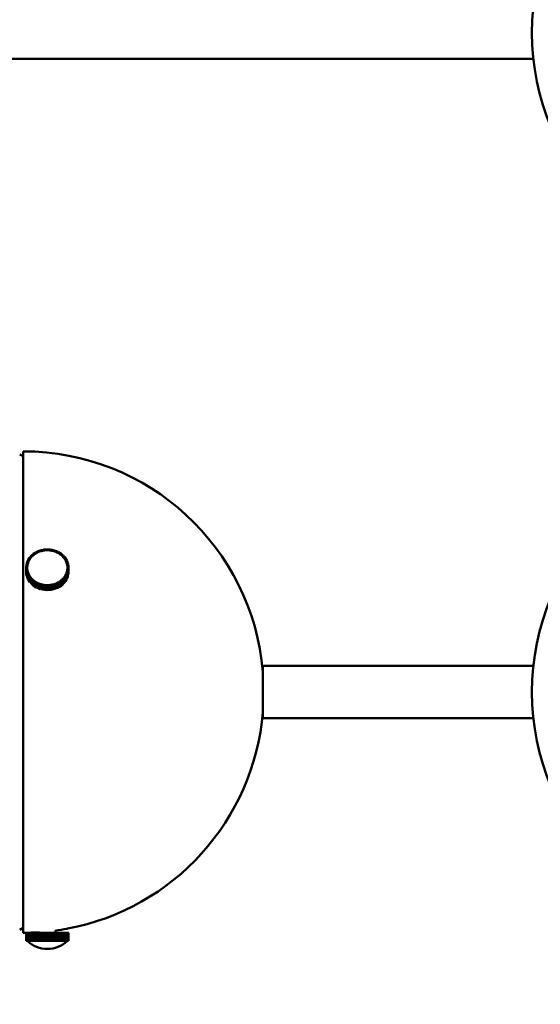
# Model space of a CAD drawing. Header units: millimetres. Extents: x 673 to 4813, y 821 to 3468.
# Tile 17 of 29: x 3113 to 3243, y 1412 to 1657. Entities that reach past the tile are written whole.
import ezdxf

# ---------------------------------------------------------------- set-up
doc = ezdxf.new("R2010")
doc.units = ezdxf.units.MM
doc.header["$LTSCALE"] = 18
doc.layers.add('Widoczne (ISO)', color=7, linetype='Continuous', lineweight=50)
doc.layers.add('Wymiar (ISO)', color=7, linetype='Continuous', lineweight=18)
doc.styles.add('Tekst notatki (ISO)', font='tahoma.ttf')
doc.dimstyles.new('Domyślne (ISO)', dxfattribs={"dimscale": 18, "dimtxt": 3, "dimasz": 3, "dimexe": 3.175, "dimexo": 0, "dimgap": 0.762, "dimtad": 1, "dimdec": 1, "dimlfac": 0.03937, "dimrnd": 1e-08, "dimzin": 0, "dimdsep": 46, "dimtxsty": 'Tekst notatki (ISO)', "dimblk": 'Filled-1', "dimcen": 0.09, "dimdle": 10, "dimse1": 1, "dimse2": 1, "dimclrd": 256, "dimclre": 256, "dimclrt": 256, "dimadec": 0, "dimazin": 0, "dimtfac": 0.666667, "dimtmove": 0, "dimatfit": 3, "dimfxl": 1, "dimtolj": 1, "dimlwd": 15, "dimlwe": 15, "dimarcsym": 0})

# ---------------------------------------------------------------- blocks, each defined once
blk = doc.blocks.new('Filled-1')
at = {"color": 0}
for p, q in [((0, 0), (-1, 0.25)), ((-1, 0.25), (-1, -0.25)), ((-1, 0), (0, 0)), ((-1, -0.25), (0, 0))]:
    blk.add_line(p, q, dxfattribs=at)
at = {"color": 0, "flags": 128}
blk.add_lwpolyline([(-1, -0.25), (0, 0), (-1, 0.25), (-1, -0.25)], dxfattribs=at)
at = {"color": 0}
blk.add_solid([(-1, -0.25), (0, 0), (-1, 0.25), (-1, -0.25)], dxfattribs=at)
blk = doc.blocks.new('*D14')
at = {"layer": 'Defpoints', "color": 0, "transparency": 16777216}
for p in [(2942.54, 1653.65), (4438.4, 1653.65), (2942.54, 910.98)]:
    blk.add_point(p, dxfattribs=at)
at = {"layer": 'Wymiar (ISO)', "lineweight": 15, "transparency": 16777216}
blk.add_line((4384.4, 910.98), (2996.54, 910.98), dxfattribs=at)
at = {"layer": 'Wymiar (ISO)', "lineweight": 15, "transparency": 16777216, "xscale": 54, "yscale": 54, "zscale": 54, "rotation": 180}
blk.add_blockref('Filled-1', (2942.54, 910.98), dxfattribs=at)
at = {"layer": 'Wymiar (ISO)', "lineweight": 15, "transparency": 16777216, "xscale": 54, "yscale": 54, "zscale": 54}
blk.add_blockref('Filled-1', (4438.4, 910.98), dxfattribs=at)
at = {"layer": 'Wymiar (ISO)', "lineweight": 18, "transparency": 16777216, "insert": (3541.82, 1072.14), "char_height": 54, "attachment_point": 1, "style": 'Tekst notatki (ISO)'}
blk.add_mtext('\\A1;58.9\\P1496 mm', dxfattribs=at)

msp = doc.modelspace()

# ---------------------------------------------------------------- linework, layer by layer
at = {"layer": 'Widoczne (ISO)'}
for p, q in [((3072.08, 1647.15), (3240.82, 1647.15)), ((3114.1, 1549.75), (3114.1, 1430.25)), ((3114.1, 1548.56), (3113.23, 1549.01)), ((3118.09, 1525.08), (3118.56, 1525.23)), ((3118.65, 1525.02), (3118.56, 1525.23)), ((3118.61, 1525.24), (3119.1, 1525.34)), ((3118.67, 1525.03), (3118.61, 1525.24)), ((3118.61, 1525.11), (3118.61, 1525.24)), ((3118.91, 1525.08), (3119.16, 1525.13)), ((3119.16, 1525.13), (3119.1, 1525.34)), ((3119.15, 1525.35), (3119.64, 1525.41)), ((3119.18, 1525.13), (3119.15, 1525.35)), ((3119.15, 1525.17), (3119.15, 1525.35)), ((3119.16, 1525.13), (3119.16, 1525.13)), ((3119.18, 1525.13), (3119.43, 1525.16)), ((3119.18, 1525.13), (3119.18, 1525.13)), ((3119.43, 1525.16), (3119.67, 1525.19)), ((3119.67, 1525.19), (3119.64, 1525.41)), ((3119.67, 1525.19), (3119.67, 1525.19)), ((3119.69, 1525.41), (3120.19, 1525.42)), ((3119.7, 1525.19), (3119.69, 1525.41)), ((3119.69, 1525.19), (3119.69, 1525.41)), ((3119.7, 1525.19), (3119.95, 1525.2)), ((3119.7, 1525.19), (3119.7, 1525.19)), ((3119.95, 1525.2), (3120.2, 1525.21)), ((3120.2, 1525.21), (3120.19, 1525.42)), ((3120.2, 1525.21), (3120.2, 1525.2)), ((3120.22, 1525.21), (3120.24, 1525.42)), ((3120.22, 1525.21), (3120.47, 1525.19)), ((3120.22, 1525.2), (3120.22, 1525.21)), ((3120.24, 1525.42), (3120.74, 1525.39)), ((3120.47, 1525.19), (3120.72, 1525.18)), ((3120.72, 1525.18), (3120.74, 1525.39)), ((3120.72, 1525.18), (3120.72, 1525.17)), ((3120.74, 1525.17), (3120.79, 1525.39)), ((3120.74, 1525.39), (3120.74, 1525.17)), ((3120.74, 1525.17), (3120.99, 1525.13)), ((3120.74, 1525.17), (3120.74, 1525.17)), ((3120.79, 1525.39), (3121.28, 1525.31)), ((3120.99, 1525.13), (3121.24, 1525.1)), ((3121.24, 1525.1), (3121.28, 1525.31)), ((3121.26, 1525.09), (3121.33, 1525.3)), ((3121.28, 1525.31), (3121.28, 1525.15)), ((3121.33, 1525.3), (3121.81, 1525.18)), ((3121.74, 1524.97), (3121.81, 1525.18)), ((3121.76, 1524.96), (3121.86, 1525.16)), ((3121.81, 1525.18), (3121.81, 1525.06)), ((3121.86, 1525.16), (3122.32, 1525)), ((3115.15, 1522.39), (3115.34, 1522.79)), ((3115.57, 1522.71), (3115.34, 1522.79)), ((3115.36, 1522.83), (3115.6, 1523.21)), ((3115.58, 1522.73), (3115.36, 1522.83)), ((3115.36, 1522.79), (3115.36, 1522.83)), ((3115.47, 1522.51), (3115.57, 1522.71)), ((3115.57, 1522.71), (3115.57, 1522.7)), ((3115.58, 1522.73), (3115.7, 1522.92)), ((3115.58, 1522.72), (3115.58, 1522.73)), ((3115.82, 1523.11), (3115.6, 1523.21)), ((3115.62, 1523.25), (3115.9, 1523.61)), ((3115.83, 1523.13), (3115.62, 1523.25)), ((3115.62, 1523.2), (3115.62, 1523.25)), ((3115.7, 1522.92), (3115.82, 1523.11)), ((3115.82, 1523.11), (3115.82, 1523.1)), ((3115.83, 1523.13), (3115.97, 1523.31)), ((3115.83, 1523.12), (3115.83, 1523.13)), ((3116.11, 1523.49), (3115.9, 1523.61)), ((3115.93, 1523.64), (3116.26, 1523.98)), ((3116.12, 1523.5), (3115.93, 1523.64)), ((3115.93, 1523.59), (3115.93, 1523.64)), ((3115.97, 1523.31), (3116.11, 1523.49)), ((3116.11, 1523.49), (3116.11, 1523.48)), ((3116.12, 1523.5), (3116.29, 1523.67)), ((3116.12, 1523.5), (3116.12, 1523.5)), ((3116.45, 1523.84), (3116.26, 1523.98)), ((3116.29, 1524.01), (3116.65, 1524.31)), ((3116.46, 1523.85), (3116.29, 1524.01)), ((3116.29, 1523.95), (3116.29, 1524.01)), ((3116.29, 1523.67), (3116.45, 1523.84)), ((3116.45, 1523.84), (3116.45, 1523.83)), ((3116.46, 1523.85), (3116.64, 1524)), ((3116.46, 1523.84), (3116.46, 1523.85)), ((3116.64, 1524), (3116.82, 1524.15)), ((3116.82, 1524.15), (3116.65, 1524.31)), ((3116.69, 1524.33), (3117.08, 1524.6)), ((3116.84, 1524.16), (3116.69, 1524.33)), ((3116.69, 1524.27), (3116.69, 1524.33)), ((3116.82, 1524.15), (3116.82, 1524.14)), ((3116.84, 1524.16), (3117.04, 1524.3)), ((3116.84, 1524.16), (3116.84, 1524.16)), ((3117.04, 1524.3), (3117.24, 1524.43)), ((3117.24, 1524.43), (3117.08, 1524.6)), ((3117.13, 1524.62), (3117.55, 1524.85)), ((3117.26, 1524.44), (3117.13, 1524.62)), ((3117.13, 1524.55), (3117.13, 1524.62)), ((3117.24, 1524.43), (3117.24, 1524.42)), ((3117.26, 1524.44), (3117.47, 1524.55)), ((3117.26, 1524.43), (3117.26, 1524.44)), ((3117.47, 1524.55), (3117.68, 1524.67)), ((3117.68, 1524.67), (3117.55, 1524.85)), ((3117.6, 1524.87), (3118.05, 1525.06)), ((3117.7, 1524.68), (3117.6, 1524.87)), ((3117.6, 1524.79), (3117.6, 1524.87)), ((3117.68, 1524.67), (3117.68, 1524.66)), ((3117.7, 1524.68), (3117.93, 1524.77)), ((3117.7, 1524.67), (3117.7, 1524.68)), ((3117.93, 1524.77), (3118.15, 1524.87)), ((3118.15, 1524.87), (3118.05, 1525.06)), ((3118.18, 1524.88), (3118.09, 1525.08)), ((3118.09, 1524.98), (3118.09, 1525.08)), ((3118.15, 1524.87), (3118.15, 1524.86)), ((3118.18, 1524.88), (3118.41, 1524.95)), ((3118.18, 1524.87), (3118.18, 1524.88)), ((3118.41, 1524.95), (3118.65, 1525.02)), ((3118.65, 1525.02), (3118.65, 1525.02)), ((3118.67, 1525.03), (3118.91, 1525.08)), ((3118.67, 1525.02), (3118.67, 1525.03)), ((3121.24, 1525.1), (3121.24, 1525.09)), ((3121.26, 1525.09), (3121.5, 1525.03)), ((3121.26, 1525.09), (3121.26, 1525.09)), ((3121.5, 1525.03), (3121.74, 1524.97)), ((3121.74, 1524.97), (3121.74, 1524.96)), ((3121.76, 1524.96), (3121.99, 1524.88)), ((3121.76, 1524.96), (3121.76, 1524.96)), ((3121.99, 1524.88), (3122.23, 1524.8)), ((3122.23, 1524.8), (3122.32, 1525)), ((3122.23, 1524.8), (3122.23, 1524.79)), ((3122.25, 1524.79), (3122.37, 1524.98)), ((3122.25, 1524.79), (3122.47, 1524.69)), ((3122.25, 1524.78), (3122.25, 1524.79)), ((3122.32, 1525), (3122.32, 1524.91)), ((3122.37, 1524.98), (3122.81, 1524.78)), ((3122.47, 1524.69), (3122.69, 1524.59)), ((3122.69, 1524.59), (3122.81, 1524.78)), ((3122.69, 1524.59), (3122.69, 1524.58)), ((3122.71, 1524.58), (3122.85, 1524.75)), ((3122.71, 1524.58), (3122.92, 1524.45)), ((3122.71, 1524.57), (3122.71, 1524.58)), ((3122.81, 1524.78), (3122.81, 1524.7)), ((3122.85, 1524.75), (3123.26, 1524.51)), ((3122.92, 1524.45), (3123.12, 1524.33)), ((3123.12, 1524.33), (3123.26, 1524.51)), ((3123.12, 1524.33), (3123.12, 1524.32)), ((3123.14, 1524.32), (3123.3, 1524.48)), ((3123.14, 1524.32), (3123.33, 1524.18)), ((3123.14, 1524.31), (3123.14, 1524.32)), ((3123.26, 1524.51), (3123.26, 1524.44)), ((3123.3, 1524.48), (3123.68, 1524.2)), ((3123.33, 1524.18), (3123.52, 1524.04)), ((3123.52, 1524.04), (3123.68, 1524.2)), ((3123.52, 1524.04), (3123.52, 1524.03)), ((3123.54, 1524.03), (3123.72, 1524.17)), ((3123.54, 1524.03), (3123.71, 1523.87)), ((3123.54, 1524.02), (3123.54, 1524.03)), ((3123.68, 1524.2), (3123.68, 1524.14)), ((3123.71, 1523.87), (3123.89, 1523.71)), ((3123.72, 1524.17), (3124.07, 1523.86)), ((3123.89, 1523.71), (3124.07, 1523.86)), ((3123.89, 1523.71), (3123.89, 1523.7)), ((3123.9, 1523.7), (3124.1, 1523.83)), ((3123.9, 1523.7), (3124.06, 1523.53)), ((3123.9, 1523.69), (3123.9, 1523.7)), ((3124.06, 1523.53), (3124.21, 1523.35)), ((3124.07, 1523.86), (3124.07, 1523.81)), ((3124.1, 1523.83), (3124.41, 1523.49)), ((3124.21, 1523.35), (3124.41, 1523.49)), ((3124.21, 1523.35), (3124.21, 1523.35)), ((3124.22, 1523.34), (3124.43, 1523.45)), ((3124.22, 1523.34), (3124.35, 1523.15)), ((3124.22, 1523.33), (3124.22, 1523.34)), ((3124.35, 1523.15), (3124.49, 1522.97)), ((3124.41, 1523.49), (3124.41, 1523.44)), ((3124.43, 1523.45), (3124.7, 1523.08)), ((3124.49, 1522.97), (3124.7, 1523.08)), ((3124.49, 1522.97), (3124.49, 1522.96)), ((3124.5, 1522.95), (3124.72, 1523.05)), ((3124.5, 1522.95), (3124.61, 1522.76)), ((3124.5, 1522.94), (3124.5, 1522.95)), ((3124.61, 1522.76), (3124.71, 1522.56)), ((3124.7, 1523.08), (3124.7, 1523.03)), ((3124.72, 1523.05), (3124.94, 1522.66)), ((3114.85, 1520.99), (3114.89, 1521.42)), ((3115.1, 1520.98), (3114.85, 1520.99)), ((3114.85, 1520.95), (3114.85, 1520.99)), ((3115.1, 1520.96), (3114.85, 1520.95)), ((3114.85, 1520.95), (3114.85, 1519.95)), ((3114.86, 1520.52), (3114.85, 1520.95)), ((3115.11, 1520.52), (3114.86, 1520.52)), ((3114.86, 1519.52), (3114.86, 1520.52)), ((3115.12, 1520.5), (3114.87, 1520.47)), ((3114.87, 1520.47), (3114.87, 1519.47)), ((3114.93, 1520.04), (3114.87, 1520.47)), ((3114.89, 1521.47), (3114.98, 1521.89)), ((3115.14, 1521.43), (3114.89, 1521.47)), ((3114.89, 1521.42), (3114.89, 1521.47)), ((3115.13, 1521.41), (3114.89, 1521.42)), ((3115.23, 1521.86), (3114.98, 1521.89)), ((3114.99, 1521.94), (3115.13, 1522.35)), ((3115.23, 1521.88), (3114.99, 1521.94)), ((3114.99, 1521.89), (3114.99, 1521.94)), ((3115.1, 1520.98), (3115.12, 1521.19)), ((3115.1, 1520.94), (3115.1, 1520.98)), ((3115.11, 1520.74), (3115.1, 1520.96)), ((3115.1, 1520.87), (3115.1, 1520.81)), ((3115.11, 1520.52), (3115.11, 1520.74)), ((3115.11, 1520.5), (3115.11, 1520.52)), ((3115.12, 1521.19), (3115.13, 1521.41)), ((3115.15, 1520.29), (3115.12, 1520.5)), ((3115.37, 1522.29), (3115.13, 1522.35)), ((3115.13, 1521.41), (3115.13, 1521.36)), ((3115.14, 1521.43), (3115.18, 1521.64)), ((3115.14, 1521.39), (3115.14, 1521.43)), ((3115.38, 1522.31), (3115.15, 1522.39)), ((3115.15, 1522.35), (3115.15, 1522.39)), ((3115.18, 1520.07), (3115.15, 1520.29)), ((3115.18, 1521.64), (3115.23, 1521.86)), ((3115.23, 1521.88), (3115.3, 1522.08)), ((3115.23, 1521.85), (3115.23, 1521.88)), ((3115.23, 1521.86), (3115.23, 1521.83)), ((3115.3, 1522.08), (3115.37, 1522.29)), ((3115.37, 1522.29), (3115.37, 1522.27)), ((3115.38, 1522.31), (3115.47, 1522.51)), ((3115.38, 1522.29), (3115.38, 1522.31)), ((3124.71, 1522.56), (3124.94, 1522.66)), ((3124.71, 1522.56), (3124.71, 1522.55)), ((3124.72, 1522.54), (3124.96, 1522.62)), ((3124.72, 1522.54), (3124.81, 1522.34)), ((3124.72, 1522.53), (3124.72, 1522.54)), ((3124.81, 1522.34), (3124.89, 1522.13)), ((3124.89, 1522.13), (3125.13, 1522.21)), ((3124.89, 1522.13), (3124.89, 1522.12)), ((3124.9, 1522.11), (3125.14, 1522.17)), ((3124.9, 1522.11), (3124.96, 1521.9)), ((3124.9, 1522.1), (3124.9, 1522.11)), ((3124.94, 1522.66), (3124.94, 1522.61)), ((3124.96, 1522.62), (3125.13, 1522.21)), ((3124.96, 1521.9), (3125.02, 1521.69)), ((3125.02, 1521.69), (3125.26, 1521.75)), ((3125.02, 1521.67), (3125.27, 1521.7)), ((3125.02, 1521.69), (3125.02, 1521.66)), ((3125.02, 1521.67), (3125.06, 1521.46)), ((3125.02, 1521.64), (3125.02, 1521.67)), ((3125.07, 1520.32), (3125.02, 1520.1)), ((3125.06, 1521.46), (3125.09, 1521.24)), ((3125.09, 1520.55), (3125.07, 1520.34)), ((3125.07, 1520.34), (3125.07, 1520.32)), ((3125.07, 1520.34), (3125.32, 1520.32)), ((3125.07, 1520.32), (3125.31, 1520.28)), ((3125.09, 1521.24), (3125.34, 1521.27)), ((3125.09, 1521.24), (3125.09, 1521.17)), ((3125.09, 1521.22), (3125.34, 1521.23)), ((3125.09, 1521.22), (3125.1, 1521.01)), ((3125.09, 1521.15), (3125.09, 1521.22)), ((3125.11, 1520.77), (3125.09, 1520.55)), ((3125.1, 1521.01), (3125.11, 1520.79)), ((3125.1, 1520.87), (3125.1, 1520.71)), ((3125.11, 1520.79), (3125.36, 1520.8)), ((3125.11, 1520.79), (3125.11, 1520.77)), ((3125.11, 1520.77), (3125.36, 1520.75)), ((3125.13, 1522.21), (3125.13, 1522.16)), ((3125.14, 1522.17), (3125.26, 1521.75)), ((3125.31, 1520.28), (3125.23, 1519.85)), ((3125.26, 1521.75), (3125.26, 1521.7)), ((3125.27, 1521.7), (3125.34, 1521.27)), ((3125.31, 1519.28), (3125.31, 1520.28)), ((3125.36, 1520.75), (3125.32, 1520.32)), ((3125.32, 1520.32), (3125.32, 1519.32)), ((3125.34, 1521.27), (3125.34, 1521.23)), ((3125.34, 1521.23), (3125.36, 1520.8)), ((3125.36, 1520.8), (3125.36, 1519.8)), ((3125.36, 1519.75), (3125.36, 1520.75)), ((3114.85, 1519.95), (3114.86, 1519.52)), ((3114.87, 1519.52), (3114.86, 1519.52)), ((3114.87, 1519.47), (3114.93, 1519.04)), ((3115.18, 1520.07), (3114.93, 1520.04)), ((3114.93, 1519.04), (3114.93, 1520.04)), ((3114.94, 1519.05), (3114.93, 1519.04)), ((3115.19, 1520.05), (3114.94, 1520)), ((3114.94, 1520), (3114.94, 1519)), ((3115.06, 1519.58), (3114.94, 1520)), ((3114.94, 1519), (3115.06, 1518.58)), ((3115.31, 1519.63), (3115.06, 1519.58)), ((3115.06, 1518.58), (3115.06, 1519.58)), ((3115.08, 1518.58), (3115.06, 1518.58)), ((3115.31, 1519.61), (3115.08, 1519.54)), ((3115.08, 1519.54), (3115.08, 1518.54)), ((3115.25, 1519.13), (3115.08, 1519.54)), ((3115.08, 1518.54), (3115.25, 1518.13)), ((3115.18, 1520.05), (3115.18, 1520.07)), ((3115.25, 1519.84), (3115.19, 1520.05)), ((3115.31, 1519.63), (3115.25, 1519.84)), ((3115.48, 1519.21), (3115.25, 1519.13)), ((3115.25, 1518.13), (3115.25, 1519.13)), ((3115.27, 1518.14), (3115.25, 1518.13)), ((3115.49, 1519.19), (3115.27, 1519.09)), ((3115.27, 1519.09), (3115.27, 1518.09)), ((3115.48, 1518.7), (3115.27, 1519.09)), ((3115.27, 1518.09), (3115.48, 1517.7)), ((3115.31, 1519.61), (3115.31, 1519.63)), ((3115.4, 1519.41), (3115.31, 1519.61)), ((3115.48, 1519.21), (3115.4, 1519.41)), ((3115.48, 1519.18), (3115.48, 1519.21)), ((3115.71, 1518.8), (3115.48, 1518.7)), ((3115.48, 1517.7), (3115.48, 1518.7)), ((3115.6, 1518.99), (3115.49, 1519.19)), ((3115.72, 1518.78), (3115.51, 1518.66)), ((3115.51, 1518.66), (3115.51, 1517.66)), ((3115.77, 1518.3), (3115.51, 1518.66)), ((3115.71, 1518.8), (3115.6, 1518.99)), ((3115.71, 1518.77), (3115.71, 1518.8)), ((3115.85, 1518.59), (3115.72, 1518.78)), ((3115.98, 1518.41), (3115.77, 1518.3)), ((3115.77, 1517.3), (3115.77, 1518.3)), ((3116, 1518.39), (3115.8, 1518.26)), ((3115.8, 1518.26), (3115.8, 1517.26)), ((3116.11, 1517.92), (3115.8, 1518.26)), ((3115.98, 1518.41), (3115.85, 1518.59)), ((3115.98, 1518.38), (3115.98, 1518.41)), ((3116.15, 1518.22), (3116, 1518.39)), ((3116.3, 1518.05), (3116.11, 1517.92)), ((3116.11, 1516.92), (3116.11, 1517.92)), ((3116.32, 1518.03), (3116.14, 1517.88)), ((3116.14, 1517.88), (3116.14, 1516.88)), ((3116.48, 1517.57), (3116.14, 1517.88)), ((3116.3, 1518.05), (3116.15, 1518.22)), ((3116.3, 1518.02), (3116.3, 1518.05)), ((3116.49, 1517.88), (3116.32, 1518.03)), ((3116.67, 1517.72), (3116.49, 1517.88)), ((3123.74, 1517.9), (3123.56, 1517.75)), ((3123.74, 1517.9), (3123.92, 1517.74)), ((3123.92, 1518.08), (3123.76, 1517.91)), ((3123.76, 1517.91), (3123.76, 1517.88)), ((3123.76, 1517.91), (3123.95, 1517.77)), ((3124.08, 1518.24), (3123.92, 1518.08)), ((3124.27, 1518.1), (3123.95, 1517.77)), ((3124.08, 1518.24), (3124.27, 1518.1)), ((3124.24, 1518.44), (3124.1, 1518.26)), ((3124.1, 1518.26), (3124.1, 1518.23)), ((3124.1, 1518.26), (3124.3, 1518.14)), ((3124.38, 1518.62), (3124.24, 1518.44)), ((3124.27, 1517.1), (3124.27, 1518.1)), ((3124.58, 1518.49), (3124.3, 1518.14)), ((3124.3, 1518.14), (3124.3, 1517.14)), ((3124.38, 1518.62), (3124.58, 1518.49)), ((3124.51, 1518.83), (3124.39, 1518.63)), ((3124.39, 1518.63), (3124.39, 1518.61)), ((3124.39, 1518.63), (3124.61, 1518.53)), ((3124.63, 1519.02), (3124.51, 1518.83)), ((3124.58, 1517.49), (3124.58, 1518.49)), ((3124.85, 1518.91), (3124.61, 1518.53)), ((3124.61, 1518.53), (3124.61, 1517.53)), ((3124.61, 1517.53), (3124.85, 1517.91)), ((3124.63, 1519.02), (3124.85, 1518.91)), ((3124.73, 1519.24), (3124.64, 1519.03)), ((3124.64, 1519.03), (3124.64, 1519.01)), ((3124.64, 1519.03), (3124.87, 1518.95)), ((3124.83, 1519.44), (3124.73, 1519.24)), ((3124.9, 1519.66), (3124.83, 1519.46)), ((3124.83, 1519.46), (3124.83, 1519.43)), ((3124.83, 1519.46), (3125.07, 1519.39)), ((3124.83, 1519.44), (3125.06, 1519.35)), ((3124.85, 1517.91), (3124.85, 1518.91)), ((3124.85, 1517.96), (3124.87, 1517.95)), ((3125.06, 1519.35), (3124.87, 1518.95)), ((3124.87, 1518.95), (3124.87, 1517.95)), ((3124.87, 1517.95), (3125.06, 1518.35)), ((3124.97, 1519.87), (3124.9, 1519.66)), ((3124.97, 1519.87), (3125.21, 1519.81)), ((3125.02, 1520.1), (3124.98, 1519.89)), ((3124.98, 1519.89), (3124.98, 1519.87)), ((3124.98, 1519.89), (3125.23, 1519.85)), ((3125.06, 1518.35), (3125.06, 1519.35)), ((3125.06, 1518.4), (3125.07, 1518.39)), ((3125.21, 1519.81), (3125.07, 1519.39)), ((3125.07, 1519.39), (3125.07, 1518.39)), ((3125.07, 1518.39), (3125.21, 1518.81)), ((3125.21, 1518.81), (3125.21, 1519.81)), ((3125.21, 1518.85), (3125.23, 1518.85)), ((3125.23, 1519.85), (3125.23, 1518.85)), ((3125.23, 1518.85), (3125.31, 1519.28)), ((3125.31, 1519.32), (3125.32, 1519.32)), ((3125.32, 1519.32), (3125.36, 1519.75)), ((3125.36, 1519.8), (3125.36, 1519.8)), ((3115.51, 1517.71), (3115.48, 1517.7)), ((3115.51, 1517.66), (3115.77, 1517.3)), ((3115.8, 1517.31), (3115.77, 1517.3)), ((3115.8, 1517.26), (3116.11, 1516.92)), ((3116.14, 1516.94), (3116.11, 1516.92)), ((3116.14, 1516.88), (3116.48, 1516.57)), ((3116.67, 1517.72), (3116.48, 1517.57)), ((3116.48, 1516.57), (3116.48, 1517.57)), ((3116.52, 1516.6), (3116.48, 1516.57)), ((3116.68, 1517.71), (3116.52, 1517.54)), ((3116.52, 1517.54), (3116.52, 1516.54)), ((3116.9, 1517.26), (3116.52, 1517.54)), ((3116.52, 1516.54), (3116.9, 1516.26)), ((3116.67, 1517.69), (3116.67, 1517.72)), ((3116.87, 1517.57), (3116.68, 1517.71)), ((3117.06, 1517.43), (3116.87, 1517.57)), ((3117.06, 1517.43), (3116.9, 1517.26)), ((3116.9, 1516.26), (3116.9, 1517.26)), ((3116.94, 1516.3), (3116.9, 1516.26)), ((3117.08, 1517.42), (3116.94, 1517.24)), ((3116.94, 1517.24), (3116.94, 1516.24)), ((3117.36, 1516.99), (3116.94, 1517.24)), ((3116.94, 1516.24), (3117.36, 1515.99)), ((3117.06, 1517.39), (3117.06, 1517.43)), ((3117.29, 1517.29), (3117.08, 1517.42)), ((3117.5, 1517.17), (3117.29, 1517.29)), ((3117.5, 1517.17), (3117.36, 1516.99)), ((3117.36, 1515.99), (3117.36, 1516.99)), ((3117.4, 1516.05), (3117.36, 1515.99)), ((3117.52, 1517.16), (3117.4, 1516.97)), ((3117.4, 1516.97), (3117.4, 1515.97)), ((3117.84, 1516.77), (3117.4, 1516.97)), ((3117.4, 1515.97), (3117.84, 1515.77)), ((3117.5, 1517.13), (3117.5, 1517.17)), ((3117.74, 1517.06), (3117.52, 1517.16)), ((3117.96, 1516.96), (3117.74, 1517.06)), ((3117.96, 1516.96), (3117.84, 1516.77)), ((3117.84, 1515.77), (3117.84, 1516.77)), ((3117.89, 1515.84), (3117.84, 1515.77)), ((3117.98, 1516.95), (3117.89, 1516.75)), ((3117.89, 1516.75), (3117.89, 1515.75)), ((3118.35, 1516.58), (3117.89, 1516.75)), ((3117.89, 1515.75), (3118.35, 1515.58)), ((3117.96, 1516.9), (3117.96, 1516.96)), ((3118.21, 1516.87), (3117.98, 1516.95)), ((3118.44, 1516.78), (3118.21, 1516.87)), ((3118.44, 1516.78), (3118.35, 1516.58)), ((3118.35, 1515.58), (3118.35, 1516.58)), ((3118.4, 1515.68), (3118.35, 1515.58)), ((3118.47, 1516.78), (3118.4, 1516.57)), ((3118.4, 1516.57), (3118.4, 1515.57)), ((3118.88, 1516.45), (3118.4, 1516.57)), ((3118.4, 1515.57), (3118.88, 1515.45)), ((3118.44, 1516.71), (3118.44, 1516.78)), ((3118.71, 1516.72), (3118.47, 1516.78)), ((3118.95, 1516.66), (3118.71, 1516.72)), ((3118.95, 1516.66), (3118.88, 1516.45)), ((3118.88, 1515.45), (3118.88, 1516.45)), ((3118.92, 1515.59), (3118.88, 1515.45)), ((3118.97, 1516.65), (3118.92, 1516.44)), ((3118.92, 1516.44), (3118.92, 1515.44)), ((3119.42, 1516.36), (3118.92, 1516.44)), ((3118.92, 1515.44), (3119.42, 1515.36)), ((3118.95, 1516.54), (3118.95, 1516.66)), ((3119.21, 1516.61), (3118.97, 1516.65)), ((3119.46, 1516.57), (3119.21, 1516.61)), ((3119.46, 1516.57), (3119.42, 1516.36)), ((3119.42, 1515.36), (3119.42, 1516.36)), ((3119.46, 1515.57), (3119.42, 1515.36)), ((3119.46, 1515.57), (3119.46, 1516.57)), ((3119.48, 1516.57), (3119.47, 1516.36)), ((3119.47, 1516.36), (3119.47, 1515.36)), ((3119.96, 1516.32), (3119.47, 1516.36)), ((3119.47, 1515.36), (3119.96, 1515.32)), ((3119.73, 1516.56), (3119.48, 1516.57)), ((3119.98, 1516.54), (3119.73, 1516.56)), ((3119.98, 1516.54), (3119.96, 1516.32)), ((3119.96, 1515.32), (3119.96, 1516.32)), ((3119.98, 1515.54), (3119.96, 1515.32)), ((3119.98, 1515.54), (3119.98, 1516.54)), ((3120.26, 1516.55), (3120.01, 1516.54)), ((3120.01, 1516.54), (3120.01, 1515.54)), ((3120.01, 1516.54), (3120.02, 1516.32)), ((3120.01, 1515.54), (3120.02, 1515.32)), ((3120.51, 1516.34), (3120.02, 1516.32)), ((3120.02, 1516.32), (3120.02, 1515.32)), ((3120.51, 1516.55), (3120.26, 1516.55)), ((3120.51, 1516.55), (3120.51, 1516.34)), ((3120.51, 1515.34), (3120.51, 1516.34)), ((3120.78, 1516.58), (3120.53, 1516.55)), ((3120.53, 1516.55), (3120.53, 1515.55)), ((3120.53, 1516.55), (3120.56, 1516.34)), ((3120.53, 1515.55), (3120.56, 1515.34)), ((3121.06, 1516.4), (3120.56, 1516.34)), ((3120.56, 1516.34), (3120.56, 1515.34)), ((3120.56, 1515.34), (3121.06, 1515.4)), ((3121.03, 1516.61), (3120.78, 1516.58)), ((3121.03, 1516.61), (3121.06, 1516.4)), ((3121.29, 1516.67), (3121.05, 1516.62)), ((3121.05, 1516.62), (3121.05, 1516.46)), ((3121.05, 1516.62), (3121.11, 1516.41)), ((3121.06, 1515.4), (3121.06, 1516.4)), ((3121.06, 1515.58), (3121.11, 1515.41)), ((3121.6, 1516.51), (3121.11, 1516.41)), ((3121.11, 1516.41), (3121.11, 1515.41)), ((3121.11, 1515.41), (3121.6, 1515.51)), ((3121.54, 1516.72), (3121.29, 1516.67)), ((3121.54, 1516.72), (3121.6, 1516.51)), ((3121.79, 1516.8), (3121.56, 1516.73)), ((3121.56, 1516.73), (3121.56, 1516.64)), ((3121.56, 1516.73), (3121.64, 1516.52)), ((3121.6, 1515.51), (3121.6, 1516.51)), ((3121.6, 1515.64), (3121.64, 1515.52)), ((3122.11, 1516.67), (3121.64, 1516.52)), ((3121.64, 1516.52), (3121.64, 1515.52)), ((3121.64, 1515.52), (3122.11, 1515.67)), ((3122.03, 1516.87), (3121.79, 1516.8)), ((3122.03, 1516.87), (3122.11, 1516.67)), ((3122.28, 1516.97), (3122.05, 1516.88)), ((3122.05, 1516.88), (3122.05, 1516.82)), ((3122.05, 1516.88), (3122.16, 1516.68)), ((3122.11, 1515.67), (3122.11, 1516.67)), ((3122.11, 1515.77), (3122.16, 1515.68)), ((3122.61, 1516.87), (3122.16, 1516.68)), ((3122.16, 1516.68), (3122.16, 1515.68)), ((3122.16, 1515.68), (3122.61, 1515.87)), ((3122.5, 1517.07), (3122.28, 1516.97)), ((3122.5, 1517.07), (3122.61, 1516.87)), ((3122.74, 1517.19), (3122.52, 1517.08)), ((3122.52, 1517.08), (3122.52, 1517.03)), ((3122.52, 1517.08), (3122.65, 1516.89)), ((3122.61, 1515.87), (3122.61, 1516.87)), ((3122.61, 1515.96), (3122.65, 1515.89)), ((3123.08, 1517.12), (3122.65, 1516.89)), ((3122.65, 1516.89), (3122.65, 1515.89)), ((3122.65, 1515.89), (3123.08, 1516.12)), ((3122.95, 1517.31), (3122.74, 1517.19)), ((3122.95, 1517.31), (3123.08, 1517.12)), ((3123.17, 1517.45), (3122.97, 1517.32)), ((3122.97, 1517.32), (3122.97, 1517.28)), ((3122.97, 1517.32), (3123.12, 1517.15)), ((3123.08, 1516.12), (3123.08, 1517.12)), ((3123.08, 1516.19), (3123.12, 1516.15)), ((3123.52, 1517.41), (3123.12, 1517.15)), ((3123.12, 1517.15), (3123.12, 1516.15)), ((3123.12, 1516.15), (3123.52, 1516.41)), ((3123.36, 1517.58), (3123.17, 1517.45)), ((3123.36, 1517.58), (3123.52, 1517.41)), ((3123.56, 1517.75), (3123.38, 1517.6)), ((3123.38, 1517.6), (3123.38, 1517.56)), ((3123.38, 1517.6), (3123.55, 1517.44)), ((3123.52, 1516.41), (3123.52, 1517.41)), ((3123.52, 1516.47), (3123.55, 1516.44)), ((3123.92, 1517.74), (3123.55, 1517.44)), ((3123.55, 1517.44), (3123.55, 1516.44)), ((3123.55, 1516.44), (3123.92, 1516.74)), ((3123.92, 1516.74), (3123.92, 1517.74)), ((3123.92, 1516.8), (3123.95, 1516.77)), ((3123.95, 1517.77), (3123.95, 1516.77)), ((3123.95, 1516.77), (3124.27, 1517.1)), ((3124.27, 1517.15), (3124.3, 1517.14)), ((3124.3, 1517.14), (3124.58, 1517.49)), ((3124.58, 1517.54), (3124.61, 1517.53)), ((3120.02, 1515.32), (3120.51, 1515.34)), ((3173.64, 1496.5), (3173.64, 1483.5)), ((3173.64, 1496.5), (3240.82, 1496.5)), ((3173.64, 1483.5), (3240.82, 1483.5)), ((3114.1, 1431.44), (3113.23, 1430.99)), ((3114.85, 1430.25), (3114.85, 1428.25)), ((3114.86, 1430.25), (3114.85, 1430.25)), ((3114.86, 1430.25), (3114.86, 1428.25)), ((3114.93, 1430.25), (3114.86, 1430.25)), ((3114.86, 1430.25), (3114.86, 1430.25)), ((3114.86, 1428.25), (3114.86, 1430.25)), ((3114.94, 1430.25), (3114.93, 1430.25)), ((3114.93, 1428.25), (3114.93, 1430.25)), ((3114.94, 1430.25), (3114.94, 1428.25)), ((3115.05, 1430.25), (3114.94, 1430.25)), ((3115.06, 1430.25), (3115.05, 1430.25)), ((3115.05, 1428.25), (3115.05, 1430.25)), ((3115.06, 1430.25), (3115.06, 1428.25)), ((3115.23, 1430.25), (3115.06, 1430.25)), ((3115.25, 1430.25), (3115.23, 1430.25)), ((3115.23, 1428.25), (3115.23, 1430.25)), ((3115.25, 1430.25), (3115.25, 1428.25)), ((3115.46, 1430.25), (3115.25, 1430.25)), ((3115.48, 1430.25), (3115.46, 1430.25)), ((3115.46, 1428.25), (3115.46, 1430.25)), ((3115.48, 1430.25), (3115.48, 1428.25)), ((3115.74, 1430.25), (3115.48, 1430.25)), ((3115.77, 1430.25), (3115.74, 1430.25)), ((3115.74, 1428.25), (3115.74, 1430.25)), ((3115.77, 1430.25), (3115.77, 1428.25)), ((3116.07, 1430.25), (3115.77, 1430.25)), ((3116.11, 1430.25), (3116.07, 1430.25)), ((3116.07, 1428.25), (3116.07, 1430.25)), ((3116.11, 1430.25), (3116.11, 1428.25)), ((3116.45, 1430.25), (3116.11, 1430.25)), ((3116.49, 1430.25), (3116.45, 1430.25)), ((3116.45, 1428.25), (3116.45, 1430.25)), ((3116.49, 1430.25), (3116.49, 1428.25)), ((3116.86, 1430.25), (3116.49, 1430.25)), ((3116.9, 1430.25), (3116.86, 1430.25)), ((3116.86, 1428.25), (3116.86, 1430.25)), ((3116.9, 1430.25), (3116.9, 1428.25)), ((3117.31, 1430.25), (3116.9, 1430.25)), ((3117.36, 1430.25), (3117.31, 1430.25)), ((3117.31, 1428.25), (3117.31, 1430.25)), ((3117.36, 1430.25), (3117.36, 1428.25)), ((3117.8, 1430.25), (3117.36, 1430.25)), ((3117.84, 1430.25), (3117.8, 1430.25)), ((3117.8, 1428.25), (3117.8, 1430.25)), ((3117.84, 1430.25), (3117.84, 1428.25)), ((3118.3, 1430.25), (3117.84, 1430.25)), ((3118.1, 1430.25), (3118.1, 1430.38)), ((3118.35, 1430.25), (3118.3, 1430.25)), ((3118.3, 1428.25), (3118.3, 1430.25)), ((3118.35, 1430.25), (3118.35, 1428.25)), ((3118.83, 1430.25), (3118.35, 1430.25)), ((3118.88, 1430.25), (3118.83, 1430.25)), ((3118.83, 1428.25), (3118.83, 1430.25)), ((3118.88, 1430.25), (3118.88, 1428.25)), ((3119.37, 1430.25), (3118.88, 1430.25)), ((3119.41, 1430.25), (3119.37, 1430.25)), ((3119.37, 1428.25), (3119.37, 1430.25)), ((3119.41, 1428.25), (3119.41, 1430.25)), ((3119.42, 1430.25), (3119.41, 1430.25)), ((3119.42, 1430.25), (3119.42, 1428.25)), ((3119.92, 1430.25), (3119.42, 1430.25)), ((3119.94, 1430.25), (3119.92, 1430.25)), ((3119.92, 1428.25), (3119.92, 1430.25)), ((3119.94, 1428.25), (3119.94, 1430.25)), ((3119.96, 1430.25), (3119.94, 1430.25)), ((3119.96, 1430.25), (3119.96, 1428.25)), ((3119.96, 1430.25), (3119.97, 1430.25)), ((3119.97, 1430.25), (3119.97, 1428.25)), ((3120.47, 1430.25), (3119.97, 1430.25)), ((3120.47, 1428.25), (3120.47, 1430.25)), ((3120.48, 1430.25), (3120.47, 1430.25)), ((3120.48, 1430.25), (3120.48, 1428.25)), ((3120.48, 1430.25), (3120.52, 1430.25)), ((3120.52, 1430.25), (3120.52, 1428.25)), ((3121.01, 1430.25), (3120.52, 1430.25)), ((3121.01, 1430.25), (3121.06, 1430.25)), ((3121.01, 1428.25), (3121.01, 1430.25)), ((3121.06, 1430.25), (3121.06, 1428.25)), ((3121.55, 1430.25), (3121.06, 1430.25)), ((3121.55, 1430.25), (3121.6, 1430.25)), ((3121.55, 1428.25), (3121.55, 1430.25)), ((3121.6, 1430.25), (3121.6, 1428.25)), ((3122.07, 1430.25), (3121.6, 1430.25)), ((3122.07, 1430.25), (3122.11, 1430.25)), ((3122.07, 1428.25), (3122.07, 1430.25)), ((3122.1, 1430.25), (3122.1, 1430.79)), ((3122.11, 1430.25), (3122.11, 1428.25)), ((3122.57, 1430.25), (3122.11, 1430.25)), ((3122.57, 1430.25), (3122.61, 1430.25)), ((3122.57, 1428.25), (3122.57, 1430.25)), ((3122.61, 1430.25), (3122.61, 1428.25)), ((3123.04, 1430.25), (3122.61, 1430.25)), ((3123.04, 1430.25), (3123.08, 1430.25)), ((3123.04, 1428.25), (3123.04, 1430.25)), ((3123.08, 1430.25), (3123.08, 1428.25)), ((3123.48, 1430.25), (3123.08, 1430.25)), ((3123.48, 1430.25), (3123.52, 1430.25)), ((3123.48, 1428.25), (3123.48, 1430.25)), ((3123.52, 1430.25), (3123.52, 1428.25)), ((3123.88, 1430.25), (3123.52, 1430.25)), ((3123.88, 1430.25), (3123.92, 1430.25)), ((3123.88, 1428.25), (3123.88, 1430.25)), ((3123.92, 1430.25), (3123.92, 1428.25)), ((3124.24, 1430.25), (3123.92, 1430.25)), ((3124.24, 1430.25), (3124.27, 1430.25)), ((3124.24, 1428.25), (3124.24, 1430.25)), ((3124.27, 1430.25), (3124.27, 1428.25)), ((3124.56, 1430.25), (3124.27, 1430.25)), ((3124.56, 1430.25), (3124.58, 1430.25)), ((3124.56, 1428.25), (3124.56, 1430.25)), ((3124.58, 1430.25), (3124.58, 1428.25)), ((3124.83, 1430.25), (3124.58, 1430.25)), ((3124.83, 1430.25), (3124.85, 1430.25)), ((3124.83, 1428.25), (3124.83, 1430.25)), ((3124.85, 1430.25), (3124.85, 1428.25)), ((3125.04, 1430.25), (3124.85, 1430.25)), ((3124.89, 1431.25), (3125.1, 1431.25)), ((3125.04, 1430.25), (3125.06, 1430.25)), ((3125.04, 1428.25), (3125.04, 1430.25)), ((3125.06, 1430.25), (3125.06, 1428.25)), ((3125.2, 1430.25), (3125.06, 1430.25)), ((3125.1, 1431.27), (3125.1, 1431.25)), ((3125.2, 1430.25), (3125.21, 1430.25)), ((3125.2, 1428.25), (3125.2, 1430.25)), ((3125.21, 1430.25), (3125.21, 1428.25)), ((3125.31, 1430.25), (3125.21, 1430.25)), ((3125.31, 1430.25), (3125.31, 1428.25)), ((3125.31, 1430.25), (3125.31, 1430.25)), ((3125.36, 1430.25), (3125.31, 1430.25)), ((3125.31, 1428.25), (3125.31, 1430.25)), ((3125.36, 1430.25), (3125.36, 1428.25)), ((3125.36, 1430.25), (3125.36, 1430.25)), ((3125.36, 1428.25), (3125.36, 1430.25)), ((3114.85, 1428.25), (3114.86, 1428.25)), ((3114.86, 1428.25), (3114.93, 1428.25)), ((3114.86, 1428.25), (3114.86, 1428.25)), ((3114.94, 1428.25), (3114.93, 1428.25)), ((3114.94, 1428.25), (3115.05, 1428.25)), ((3115.06, 1428.25), (3115.05, 1428.25)), ((3115.06, 1428.25), (3115.23, 1428.25)), ((3115.25, 1428.25), (3115.23, 1428.25)), ((3115.25, 1428.25), (3115.46, 1428.25)), ((3115.48, 1428.25), (3115.46, 1428.25)), ((3115.48, 1428.25), (3115.74, 1428.25)), ((3115.77, 1428.25), (3115.74, 1428.25)), ((3115.77, 1428.25), (3116.07, 1428.25)), ((3116.11, 1428.25), (3116.07, 1428.25)), ((3116.11, 1428.25), (3116.45, 1428.25)), ((3116.49, 1428.25), (3116.45, 1428.25)), ((3116.49, 1428.25), (3116.86, 1428.25)), ((3116.9, 1428.25), (3116.86, 1428.25)), ((3116.9, 1428.25), (3117.31, 1428.25)), ((3117.36, 1428.25), (3117.31, 1428.25)), ((3117.36, 1428.25), (3117.8, 1428.25)), ((3117.84, 1428.25), (3117.8, 1428.25)), ((3117.84, 1428.25), (3118.3, 1428.25)), ((3118.35, 1428.25), (3118.3, 1428.25)), ((3118.35, 1428.25), (3118.83, 1428.25)), ((3118.88, 1428.25), (3118.83, 1428.25)), ((3118.88, 1428.25), (3119.37, 1428.25)), ((3119.41, 1428.25), (3119.37, 1428.25)), ((3119.42, 1428.25), (3119.41, 1428.25)), ((3119.42, 1428.25), (3119.92, 1428.25)), ((3119.94, 1428.25), (3119.92, 1428.25)), ((3119.96, 1428.25), (3119.94, 1428.25)), ((3119.96, 1428.25), (3119.97, 1428.25)), ((3119.97, 1428.25), (3120.47, 1428.25)), ((3120.48, 1428.25), (3120.47, 1428.25)), ((3120.48, 1428.25), (3120.52, 1428.25)), ((3120.52, 1428.25), (3121.01, 1428.25)), ((3121.01, 1428.25), (3121.06, 1428.25)), ((3121.06, 1428.25), (3121.55, 1428.25)), ((3121.55, 1428.25), (3121.6, 1428.25)), ((3121.6, 1428.25), (3122.07, 1428.25)), ((3122.07, 1428.25), (3122.11, 1428.25)), ((3122.11, 1428.25), (3122.57, 1428.25)), ((3122.57, 1428.25), (3122.61, 1428.25)), ((3122.61, 1428.25), (3123.04, 1428.25)), ((3123.04, 1428.25), (3123.08, 1428.25)), ((3123.08, 1428.25), (3123.48, 1428.25)), ((3123.48, 1428.25), (3123.52, 1428.25)), ((3123.52, 1428.25), (3123.88, 1428.25)), ((3123.88, 1428.25), (3123.92, 1428.25)), ((3123.92, 1428.25), (3124.24, 1428.25)), ((3124.24, 1428.25), (3124.27, 1428.25)), ((3124.27, 1428.25), (3124.56, 1428.25)), ((3124.56, 1428.25), (3124.58, 1428.25)), ((3124.58, 1428.25), (3124.83, 1428.25)), ((3124.83, 1428.25), (3124.85, 1428.25)), ((3124.85, 1428.25), (3125.04, 1428.25)), ((3125.04, 1428.25), (3125.06, 1428.25)), ((3125.06, 1428.25), (3125.2, 1428.25)), ((3125.2, 1428.25), (3125.21, 1428.25)), ((3125.21, 1428.25), (3125.31, 1428.25)), ((3125.31, 1428.25), (3125.31, 1428.25)), ((3125.31, 1428.25), (3125.36, 1428.25)), ((3125.36, 1428.25), (3125.36, 1428.25))]:
    msp.add_line(p, q, dxfattribs=at)
for centre in [(3300.47, 1653.65), (3300.47, 1490)]:
    msp.add_circle(centre, 60, dxfattribs=at)
for centre, radius, start, end in [((3114.1, 1490), 59.75, 4.8002, 90), ((3114.1, 1490), 59.75, 280.6087, 355.1998), ((3114.1, 1490), 59.75, 270, 273.8386), ((3114.1, 1490), 59.75, 277.6945, 280.4973), ((3120.1, 1433.5), 7.25, 226.3972, 313.6028)]:
    msp.add_arc(centre, radius, start, end, dxfattribs=at)
for centre, major_axis, start_param, end_param in [((3120.1, 1520.87), (5, 0), 1.706408, 1.811128), ((3120.1, 1520.87), (5, 0), 1.601689, 1.706408), ((3120.1, 1520.87), (5, 0), 1.496969, 1.601689), ((3120.1, 1520.87), (5, 0), 1.392249, 1.496969), ((3120.1, 1520.87), (5, 0), 1.287529, 1.392249), ((3120.1, 1520.87), (-5, 0), 5.790479, 5.895199), ((3120.1, 1520.87), (5, 0), 2.544166, 2.648886), ((3120.1, 1520.87), (5, 0), 2.439447, 2.544166), ((3120.1, 1520.87), (5, 0), 2.334727, 2.439447), ((3120.1, 1520.87), (5, 0), 2.230007, 2.334727), ((3120.1, 1520.87), (5, 0), 2.125287, 2.230007), ((3120.1, 1520.87), (5, 0), 2.020568, 2.125287), ((3120.1, 1520.87), (5, 0), 1.915848, 2.020568), ((3120.1, 1520.87), (5, 0), 1.811128, 1.915848), ((3120.1, 1520.87), (5, 0), 1.18281, 1.287529), ((3120.1, 1520.87), (5, 0), 1.07809, 1.18281), ((3120.1, 1520.87), (5, 0), 0.97337, 1.07809), ((3120.1, 1520.87), (5, 0), 0.86865, 0.97337), ((3120.1, 1520.87), (5, 0), 0.763931, 0.86865), ((3120.1, 1520.87), (5, 0), 0.659211, 0.763931), ((3120.1, 1520.87), (5, 0), 0.554491, 0.659211), ((3120.1, 1520.87), (5, 0), 0.449771, 0.554491), ((3120.1, 1520.87), (5, 0), 0.345052, 0.449771), ((3120.1, 1520.87), (-5, 0), 6.209358, 6.314078), ((3120.1, 1520.87), (-5, 0), 0.030892, 0.135612), ((3120.1, 1520.87), (-5, 0), 6.104638, 6.209358), ((3120.1, 1520.87), (-5, 0), 0.135612, 0.240332), ((3120.1, 1520.87), (-5, 0), 5.999918, 6.104638), ((3120.1, 1520.87), (-5, 0), 5.895199, 5.999918), ((3120.1, 1520.87), (5, 0), 0.240332, 0.345052), ((3120.1, 1520.87), (5, 0), 0.135612, 0.240332), ((3120.1, 1520.87), (5, 0), 6.104638, 6.209358), ((3120.1, 1520.87), (5, 0), 0.030892, 0.135612), ((3120.1, 1520.87), (5, 0), 6.209358, 6.314078), ((3120.1, 1520.87), (-5, 0), 0.240332, 0.345052), ((3120.1, 1520.87), (-5, 0), 0.345052, 0.449771), ((3120.1, 1520.87), (-5, 0), 0.449771, 0.554491), ((3120.1, 1520.87), (-5, 0), 0.554491, 0.659211), ((3120.1, 1520.87), (-5, 0), 0.659211, 0.763931), ((3120.1, 1520.87), (-5, 0), 0.763931, 0.86865), ((3120.1, 1520.87), (-5, 0), 2.334727, 2.439447), ((3120.1, 1520.87), (-5, 0), 2.439447, 2.544166), ((3120.1, 1520.87), (-5, 0), 2.544166, 2.648886), ((3120.1, 1520.87), (5, 0), 5.790479, 5.895199), ((3120.1, 1520.87), (5, 0), 5.895199, 5.999918), ((3120.1, 1520.87), (5, 0), 5.999918, 6.104638), ((3120.1, 1520.87), (-5, 0), 0.86865, 0.97337), ((3120.1, 1520.87), (-5, 0), 0.97337, 1.07809), ((3120.1, 1520.87), (-5, 0), 1.07809, 1.18281), ((3120.1, 1520.87), (-5, 0), 1.18281, 1.287529), ((3120.1, 1520.87), (-5, 0), 1.287529, 1.392249), ((3120.1, 1520.87), (-5, 0), 1.392249, 1.496969), ((3120.1, 1519.87), (-5, 0), 1.442046, 1.443138), ((3120.1, 1520.87), (-5, 0), 1.496969, 1.601689), ((3120.1, 1519.87), (-5, 0), 1.546897, 1.551706), ((3120.1, 1520.87), (-5, 0), 1.601689, 1.706408), ((3120.1, 1519.87), (-5, 0), 1.653298, 1.656557), ((3120.1, 1520.87), (-5, 0), 1.706408, 1.811128), ((3120.1, 1520.87), (-5, 0), 1.811128, 1.915848), ((3120.1, 1520.87), (-5, 0), 1.915848, 2.020568), ((3120.1, 1520.87), (-5, 0), 2.020568, 2.125287), ((3120.1, 1520.87), (-5, 0), 2.125287, 2.230007), ((3120.1, 1520.87), (-5, 0), 2.230007, 2.334727)]:
    msp.add_ellipse(centre, major_axis=major_axis, ratio=0.866025, start_param=start_param, end_param=end_param, dxfattribs=at)

# ---------------------------------------------------------------- dimensions: what is measured, and where the dimension line sits
at = {"layer": 'Wymiar (ISO)', "lineweight": 18}
dim = msp.add_linear_dim(base=(2942.54, 910.98), p1=(4438.4, 1653.65), p2=(2942.54, 1653.65), angle=180, text='<>\\P1496 mm', dimstyle='Domyślne (ISO)', override={"dimgap": 0.762, "dimdec": 1, "dimlfac": 0.03937, "dimpost": '\\X', "dimse1": 1, "dimse2": 1, "dimtol": 0, "dimlim": 0, "dimtp": 0, "dimtm": 0, "dimtdec": 2, "dimtofl": 0, "dimatfit": 1, "dimtvp": -0.25}, dxfattribs=at)
dim.commit()
dim.dimension.update_dxf_attribs({"geometry": '*D14', "text_midpoint": (3690.47, 910.98), "dimtype": 160})

doc.saveas('drawing.dxf')
